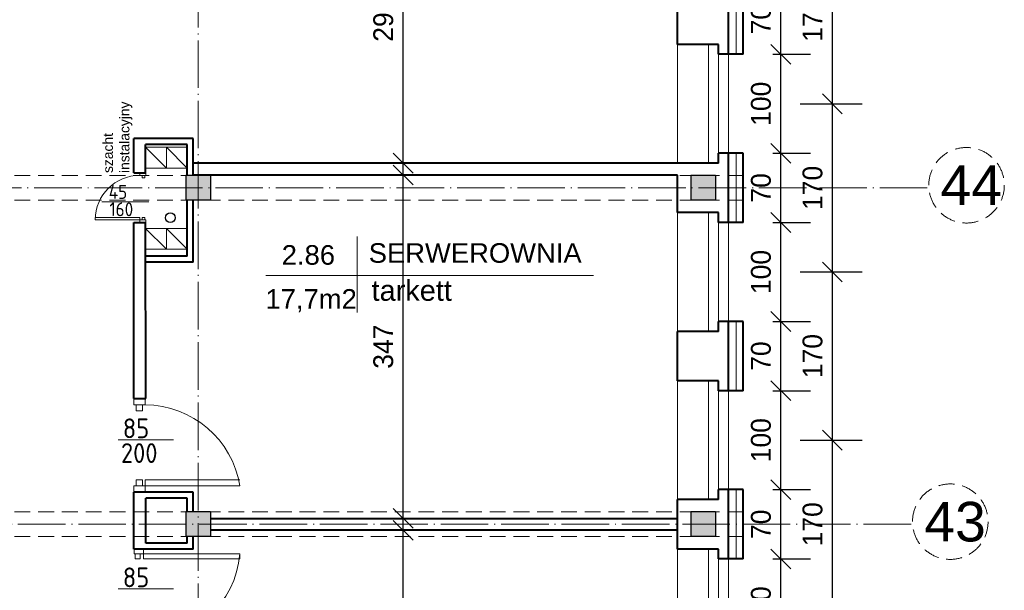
# Model space of a CAD drawing. Header units: millimetres. Extents: x -32003 to -19505, y 17931 to 29358.
# Tile 15 of 92: x -26828 to -25833, y 23623 to 24199. Entities that reach past the tile are written whole.
import ezdxf

# ---------------------------------------------------------------- set-up
doc = ezdxf.new("R2010")
doc.units = ezdxf.units.MM
doc.header["$PDMODE"] = 3
for name, pattern in [('ACAD_ISO03W100', [30, 12, -18]), ('ACAD_ISO04W100', [30.5, 24, -3, 0.5, -3]), ('KRESKOWA_X2', [12, 8, -4])]:
    doc.linetypes.add(name, pattern=pattern)
for name, color, linetype, lineweight in [('_wymiary', 1, 'Continuous', 9), ('drzwi', 140, 'Continuous', 13), ('KOMINY', 43, 'Continuous', 15), ('NR', 7, 'Continuous', 13), ('opisy drzwi', 40, 'Continuous', 13), ('opisy pom', 3, 'Continuous', 18), ('przerywana', 7, 'KRESKOWA_X2', 5), ('sciany', 4, 'Continuous', 40), ('symetria', 7, 'ACAD_ISO03W100', 5), ('SZRAF', 51, 'Continuous', 9), ('słupy', 2, 'Continuous', 30), ('ściana', 4, 'Continuous', 40)]:
    doc.layers.add(name, color=color, linetype=linetype, lineweight=lineweight)
doc.layers.add('kanalizacja', color=210, linetype='Continuous')
doc.styles.add('ISO', font='isocp.shx')
doc.styles.add('ROMANS', font='ROMANS')
doc.styles.add('style1', font='ARIAL.TTF')
doc.styles.add('SYSTEM', font='TXT')
doc.linetypes.add('BATTING', pattern='A,0.0001,-0.1,[134,ltypeshp.shx,S=0.1,R=0,X=-0.1,Y=0],-0.2,[134,ltypeshp.shx,S=0.1,R=180,X=0.1,Y=0],-0.1', length=0.4001)
doc.dimstyles.new('Jacek2', dxfattribs={"dimscale": 2, "dimtxt": 10, "dimasz": 10, "dimexe": 15, "dimexo": 15, "dimgap": 5, "dimtad": 1, "dimdec": 0, "dimrnd": 0.5, "dimzin": 0, "dimdsep": 46, "dimtxsty": 'Standard', "dimblk": 'OBLIQUE', "dimcen": 0, "dimdle": 5, "dimadec": 1, "dimazin": 0, "dimtfac": 1, "dimtdec": 0, "dimtofl": 0, "dimtmove": 0, "dimatfit": 3, "dimfxl": 0, "dimtolj": 1, "dimtzin": 0, "dimarcsym": 0})

# ---------------------------------------------------------------- blocks, each defined once
blk = doc.blocks.new('_OBLIQUE')
at = {"color": 0, "linetype": 'ByBlock'}
blk.add_line((-0.5, -0.5), (0.5, 0.5), dxfattribs=at)
blk = doc.blocks.new('*D877')
at = {"layer": '_wymiary', "color": 0, "lineweight": -2}
for p, q in [((-26007.1, 23594.37), (-26007.1, 23784.37)), ((-26039.56, 23774.37), (-25977.1, 23774.37)), ((-26039.56, 23604.37), (-25977.1, 23604.37))]:
    blk.add_line(p, q, dxfattribs=at)
at = {"layer": 'Defpoints', "color": 0}
for p in [(-26069.56, 23774.37), (-26007.1, 23774.37), (-26069.56, 23604.37)]:
    blk.add_point(p, dxfattribs=at)
at = {"layer": '_wymiary', "color": 0, "lineweight": -2, "xscale": 20, "yscale": 20, "zscale": 20}
for p, rotation in [((-26007.1, 23774.37), 90), ((-26007.1, 23604.37), 270)]:
    blk.add_blockref('_OBLIQUE', p, dxfattribs=dict(at, rotation=rotation))
at = {"layer": '_wymiary', "color": 0, "insert": (-26027.1, 23689.37), "char_height": 20, "attachment_point": 5, "rotation": 90}
blk.add_mtext('\\A1;170', dxfattribs=at)
blk = doc.blocks.new('*D878')
at = {"layer": '_wymiary', "color": 0, "lineweight": -2}
for p, q in [((-26007.1, 23764.37), (-26007.1, 23954.37)), ((-26039.56, 23944.37), (-25977.1, 23944.37)), ((-26039.56, 23774.37), (-25977.1, 23774.37))]:
    blk.add_line(p, q, dxfattribs=at)
at = {"layer": 'Defpoints', "color": 0}
for p in [(-26069.56, 23944.37), (-26007.1, 23944.37), (-26069.56, 23774.37)]:
    blk.add_point(p, dxfattribs=at)
at = {"layer": '_wymiary', "color": 0, "lineweight": -2, "xscale": 20, "yscale": 20, "zscale": 20}
for p, rotation in [((-26007.1, 23944.37), 90), ((-26007.1, 23774.37), 270)]:
    blk.add_blockref('_OBLIQUE', p, dxfattribs=dict(at, rotation=rotation))
at = {"layer": '_wymiary', "color": 0, "insert": (-26027.1, 23859.37), "char_height": 20, "attachment_point": 5, "rotation": 90}
blk.add_mtext('\\A1;170', dxfattribs=at)
blk = doc.blocks.new('*D879')
at = {"layer": '_wymiary', "color": 0, "lineweight": -2}
for p, q in [((-26007.1, 23934.37), (-26007.1, 24124.37)), ((-26039.56, 24114.37), (-25977.1, 24114.37)), ((-26039.56, 23944.37), (-25977.1, 23944.37))]:
    blk.add_line(p, q, dxfattribs=at)
at = {"layer": 'Defpoints', "color": 0}
for p in [(-26069.56, 24114.37), (-26007.1, 24114.37), (-26069.56, 23944.37)]:
    blk.add_point(p, dxfattribs=at)
at = {"layer": '_wymiary', "color": 0, "lineweight": -2, "xscale": 20, "yscale": 20, "zscale": 20}
for p, rotation in [((-26007.1, 24114.37), 90), ((-26007.1, 23944.37), 270)]:
    blk.add_blockref('_OBLIQUE', p, dxfattribs=dict(at, rotation=rotation))
at = {"layer": '_wymiary', "color": 0, "insert": (-26027.1, 24029.37), "char_height": 20, "attachment_point": 5, "rotation": 90}
blk.add_mtext('\\A1;170', dxfattribs=at)
blk = doc.blocks.new('*D880')
at = {"layer": '_wymiary', "color": 0, "lineweight": -2}
for p, q in [((-26007.1, 24104.37), (-26007.1, 24294.37)), ((-26039.56, 24284.37), (-25977.1, 24284.37)), ((-26039.56, 24114.37), (-25977.1, 24114.37))]:
    blk.add_line(p, q, dxfattribs=at)
at = {"layer": 'Defpoints', "color": 0}
for p in [(-26069.56, 24284.37), (-26007.1, 24284.37), (-26069.56, 24114.37)]:
    blk.add_point(p, dxfattribs=at)
at = {"layer": '_wymiary', "color": 0, "lineweight": -2, "xscale": 20, "yscale": 20, "zscale": 20}
for p, rotation in [((-26007.1, 24284.37), 90), ((-26007.1, 24114.37), 270)]:
    blk.add_blockref('_OBLIQUE', p, dxfattribs=dict(at, rotation=rotation))
at = {"layer": '_wymiary', "color": 0, "insert": (-26027.1, 24199.37), "char_height": 20, "attachment_point": 5, "rotation": 90}
blk.add_mtext('\\A1;170', dxfattribs=at)
blk = doc.blocks.new('*D1167')
at = {"layer": '_wymiary', "color": 0, "lineweight": -2}
for p, q in [((-26059.21, 23544.37), (-26059.21, 23664.37)), ((-26067.17, 23654.37), (-26029.21, 23654.37)), ((-26067.17, 23554.37), (-26029.21, 23554.37))]:
    blk.add_line(p, q, dxfattribs=at)
at = {"layer": 'Defpoints', "color": 0}
for p in [(-26097.17, 23654.37), (-26059.21, 23654.37), (-26097.17, 23554.37)]:
    blk.add_point(p, dxfattribs=at)
at = {"layer": '_wymiary', "color": 0, "lineweight": -2, "xscale": 20, "yscale": 20, "zscale": 20}
for p, rotation in [((-26059.21, 23654.37), 90), ((-26059.21, 23554.37), 270)]:
    blk.add_blockref('_OBLIQUE', p, dxfattribs=dict(at, rotation=rotation))
at = {"layer": '_wymiary', "color": 0, "insert": (-26079.21, 23604.37), "char_height": 20, "attachment_point": 5, "rotation": 90}
blk.add_mtext('\\A1;100', dxfattribs=at)
blk = doc.blocks.new('*D1168')
at = {"layer": '_wymiary', "color": 0, "lineweight": -2}
for p, q in [((-26059.21, 23644.37), (-26059.21, 23734.37)), ((-26067.17, 23724.37), (-26029.21, 23724.37)), ((-26067.17, 23654.37), (-26029.21, 23654.37))]:
    blk.add_line(p, q, dxfattribs=at)
at = {"layer": 'Defpoints', "color": 0}
for p in [(-26097.17, 23724.37), (-26059.21, 23724.37), (-26097.17, 23654.37)]:
    blk.add_point(p, dxfattribs=at)
at = {"layer": '_wymiary', "color": 0, "lineweight": -2, "xscale": 20, "yscale": 20, "zscale": 20}
for p, rotation in [((-26059.21, 23724.37), 90), ((-26059.21, 23654.37), 270)]:
    blk.add_blockref('_OBLIQUE', p, dxfattribs=dict(at, rotation=rotation))
at = {"layer": '_wymiary', "color": 0, "insert": (-26079.21, 23689.37), "char_height": 20, "attachment_point": 5, "rotation": 90}
blk.add_mtext('\\A1;70', dxfattribs=at)
blk = doc.blocks.new('*D1169')
at = {"layer": '_wymiary', "color": 0, "lineweight": -2}
for p, q in [((-26059.21, 23714.37), (-26059.21, 23834.37)), ((-26067.17, 23824.37), (-26029.21, 23824.37)), ((-26067.17, 23724.37), (-26029.21, 23724.37))]:
    blk.add_line(p, q, dxfattribs=at)
at = {"layer": 'Defpoints', "color": 0}
for p in [(-26097.17, 23824.37), (-26059.21, 23824.37), (-26097.17, 23724.37)]:
    blk.add_point(p, dxfattribs=at)
at = {"layer": '_wymiary', "color": 0, "lineweight": -2, "xscale": 20, "yscale": 20, "zscale": 20}
for p, rotation in [((-26059.21, 23824.37), 90), ((-26059.21, 23724.37), 270)]:
    blk.add_blockref('_OBLIQUE', p, dxfattribs=dict(at, rotation=rotation))
at = {"layer": '_wymiary', "color": 0, "insert": (-26079.21, 23774.37), "char_height": 20, "attachment_point": 5, "rotation": 90}
blk.add_mtext('\\A1;100', dxfattribs=at)
blk = doc.blocks.new('*D1170')
at = {"layer": '_wymiary', "color": 0, "lineweight": -2}
for p, q in [((-26059.21, 23814.37), (-26059.21, 23904.37)), ((-26067.17, 23894.37), (-26029.21, 23894.37)), ((-26067.17, 23824.37), (-26029.21, 23824.37))]:
    blk.add_line(p, q, dxfattribs=at)
at = {"layer": 'Defpoints', "color": 0}
for p in [(-26097.17, 23894.37), (-26059.21, 23894.37), (-26097.17, 23824.37)]:
    blk.add_point(p, dxfattribs=at)
at = {"layer": '_wymiary', "color": 0, "lineweight": -2, "xscale": 20, "yscale": 20, "zscale": 20}
for p, rotation in [((-26059.21, 23894.37), 90), ((-26059.21, 23824.37), 270)]:
    blk.add_blockref('_OBLIQUE', p, dxfattribs=dict(at, rotation=rotation))
at = {"layer": '_wymiary', "color": 0, "insert": (-26079.21, 23859.37), "char_height": 20, "attachment_point": 5, "rotation": 90}
blk.add_mtext('\\A1;70', dxfattribs=at)
blk = doc.blocks.new('*D1171')
at = {"layer": '_wymiary', "color": 0, "lineweight": -2}
for p, q in [((-26059.21, 23884.37), (-26059.21, 24004.37)), ((-26067.17, 23994.37), (-26029.21, 23994.37)), ((-26067.17, 23894.37), (-26029.21, 23894.37))]:
    blk.add_line(p, q, dxfattribs=at)
at = {"layer": 'Defpoints', "color": 0}
for p in [(-26097.17, 23994.37), (-26059.21, 23994.37), (-26097.17, 23894.37)]:
    blk.add_point(p, dxfattribs=at)
at = {"layer": '_wymiary', "color": 0, "lineweight": -2, "xscale": 20, "yscale": 20, "zscale": 20}
for p, rotation in [((-26059.21, 23994.37), 90), ((-26059.21, 23894.37), 270)]:
    blk.add_blockref('_OBLIQUE', p, dxfattribs=dict(at, rotation=rotation))
at = {"layer": '_wymiary', "color": 0, "insert": (-26079.21, 23944.37), "char_height": 20, "attachment_point": 5, "rotation": 90}
blk.add_mtext('\\A1;100', dxfattribs=at)
blk = doc.blocks.new('*D1172')
at = {"layer": '_wymiary', "color": 0, "lineweight": -2}
for p, q in [((-26059.21, 23984.37), (-26059.21, 24074.37)), ((-26067.17, 24064.37), (-26029.21, 24064.37)), ((-26067.17, 23994.37), (-26029.21, 23994.37))]:
    blk.add_line(p, q, dxfattribs=at)
at = {"layer": 'Defpoints', "color": 0}
for p in [(-26097.17, 24064.37), (-26059.21, 24064.37), (-26097.17, 23994.37)]:
    blk.add_point(p, dxfattribs=at)
at = {"layer": '_wymiary', "color": 0, "lineweight": -2, "xscale": 20, "yscale": 20, "zscale": 20}
for p, rotation in [((-26059.21, 24064.37), 90), ((-26059.21, 23994.37), 270)]:
    blk.add_blockref('_OBLIQUE', p, dxfattribs=dict(at, rotation=rotation))
at = {"layer": '_wymiary', "color": 0, "insert": (-26079.21, 24029.37), "char_height": 20, "attachment_point": 5, "rotation": 90}
blk.add_mtext('\\A1;70', dxfattribs=at)
blk = doc.blocks.new('*D1173')
at = {"layer": '_wymiary', "color": 0, "lineweight": -2}
for p, q in [((-26059.21, 24054.37), (-26059.21, 24174.37)), ((-26067.17, 24164.37), (-26029.21, 24164.37)), ((-26067.17, 24064.37), (-26029.21, 24064.37))]:
    blk.add_line(p, q, dxfattribs=at)
at = {"layer": 'Defpoints', "color": 0}
for p in [(-26097.17, 24164.37), (-26059.21, 24164.37), (-26097.17, 24064.37)]:
    blk.add_point(p, dxfattribs=at)
at = {"layer": '_wymiary', "color": 0, "lineweight": -2, "xscale": 20, "yscale": 20, "zscale": 20}
for p, rotation in [((-26059.21, 24164.37), 90), ((-26059.21, 24064.37), 270)]:
    blk.add_blockref('_OBLIQUE', p, dxfattribs=dict(at, rotation=rotation))
at = {"layer": '_wymiary', "color": 0, "insert": (-26079.21, 24114.37), "char_height": 20, "attachment_point": 5, "rotation": 90}
blk.add_mtext('\\A1;100', dxfattribs=at)
blk = doc.blocks.new('*D1174')
at = {"layer": '_wymiary', "color": 0, "lineweight": -2}
for p, q in [((-26059.21, 24154.37), (-26059.21, 24244.37)), ((-26067.17, 24234.37), (-26029.21, 24234.37)), ((-26067.17, 24164.37), (-26029.21, 24164.37))]:
    blk.add_line(p, q, dxfattribs=at)
at = {"layer": 'Defpoints', "color": 0}
for p in [(-26097.17, 24234.37), (-26059.21, 24234.37), (-26097.17, 24164.37)]:
    blk.add_point(p, dxfattribs=at)
at = {"layer": '_wymiary', "color": 0, "lineweight": -2, "xscale": 20, "yscale": 20, "zscale": 20}
for p, rotation in [((-26059.21, 24234.37), 90), ((-26059.21, 24164.37), 270)]:
    blk.add_blockref('_OBLIQUE', p, dxfattribs=dict(at, rotation=rotation))
at = {"layer": '_wymiary', "color": 0, "insert": (-26079.21, 24199.37), "char_height": 20, "attachment_point": 5, "rotation": 90}
blk.add_mtext('\\A1;70', dxfattribs=at)
blk = doc.blocks.new('*D1207')
at = {"layer": '_wymiary', "color": 0, "lineweight": -2}
for p, q in [((-26440.62, 23345.37), (-26440.62, 23693.37)), ((-26448.69, 23683.37), (-26470.62, 23683.37)), ((-26446.45, 23355.37), (-26470.62, 23355.37))]:
    blk.add_line(p, q, dxfattribs=at)
at = {"layer": 'Defpoints', "color": 0}
for p in [(-26440.62, 23683.37), (-26418.69, 23683.37), (-26416.45, 23355.37)]:
    blk.add_point(p, dxfattribs=at)
at = {"layer": '_wymiary', "color": 0, "lineweight": -2, "xscale": 20, "yscale": 20, "zscale": 20}
for p, rotation in [((-26440.62, 23683.37), 90), ((-26440.62, 23355.37), 270)]:
    blk.add_blockref('_OBLIQUE', p, dxfattribs=dict(at, rotation=rotation))
at = {"layer": '_wymiary', "color": 0, "insert": (-26460.62, 23519.37), "char_height": 20, "attachment_point": 5, "rotation": 90}
blk.add_mtext('\\A1;328', dxfattribs=at)
blk = doc.blocks.new('*D1208')
at = {"layer": '_wymiary', "color": 0, "lineweight": -2}
for p, q in [((-26440.62, 23685.37), (-26440.62, 24052.37)), ((-26455.94, 24042.37), (-26470.62, 24042.37)), ((-26448.39, 23695.37), (-26470.62, 23695.37))]:
    blk.add_line(p, q, dxfattribs=at)
at = {"layer": 'Defpoints', "color": 0}
for p in [(-26440.62, 24042.37), (-26425.94, 24042.37), (-26418.39, 23695.37)]:
    blk.add_point(p, dxfattribs=at)
at = {"layer": '_wymiary', "color": 0, "lineweight": -2, "xscale": 20, "yscale": 20, "zscale": 20}
for p, rotation in [((-26440.62, 24042.37), 90), ((-26440.62, 23695.37), 270)]:
    blk.add_blockref('_OBLIQUE', p, dxfattribs=dict(at, rotation=rotation))
at = {"layer": '_wymiary', "color": 0, "insert": (-26460.62, 23868.87), "char_height": 20, "attachment_point": 5, "rotation": 90}
blk.add_mtext('\\A1;347', dxfattribs=at)
blk = doc.blocks.new('*D1209')
at = {"layer": '_wymiary', "color": 0, "lineweight": -2}
for p, q in [((-26440.62, 24044.37), (-26440.62, 24354.37)), ((-26449.45, 24344.37), (-26470.62, 24344.37)), ((-26455.52, 24054.37), (-26470.62, 24054.37))]:
    blk.add_line(p, q, dxfattribs=at)
at = {"layer": 'Defpoints', "color": 0}
for p in [(-26440.62, 24344.37), (-26419.45, 24344.37), (-26425.52, 24054.37)]:
    blk.add_point(p, dxfattribs=at)
at = {"layer": '_wymiary', "color": 0, "lineweight": -2, "xscale": 20, "yscale": 20, "zscale": 20}
for p, rotation in [((-26440.62, 24344.37), 90), ((-26440.62, 24054.37), 270)]:
    blk.add_blockref('_OBLIQUE', p, dxfattribs=dict(at, rotation=rotation))
at = {"layer": '_wymiary', "color": 0, "insert": (-26460.62, 24199.37), "char_height": 20, "attachment_point": 5, "rotation": 90}
blk.add_mtext('\\A1;290', dxfattribs=at)

msp = doc.modelspace()

# ---------------------------------------------------------------- hatches: boundary and pattern name
at = {"layer": 'SZRAF', "ltscale": 0.5}
h = msp.add_hatch(color=256, dxfattribs=at)
h.paths.add_polyline_path([(-26635.17, 24016.87), (-26635.17, 24029.37), (-26647.67, 24029.37), (-26647.67, 24016.87), (-26642.67, 24016.87)])
h.paths.add_polyline_path([(-26647.67, 24016.87), (-26647.67, 24029.37), (-26660.17, 24029.37), (-26660.17, 24016.87)])
h.paths.add_polyline_path([(-26647.67, 24041.87), (-26660.17, 24041.87), (-26660.17, 24029.37), (-26647.67, 24029.37)])
h.paths.add_polyline_path([(-26647.67, 24041.87), (-26647.67, 24029.37), (-26635.17, 24029.37), (-26635.17, 24041.87)])
h = msp.add_hatch(color=256, dxfattribs=at)
h.paths.add_polyline_path([(-26125.17, 24016.87), (-26125.17, 24029.37), (-26137.67, 24029.37), (-26137.67, 24016.87), (-26132.67, 24016.87)])
h.paths.add_polyline_path([(-26137.67, 24016.87), (-26137.67, 24029.37), (-26150.17, 24029.37), (-26150.17, 24016.87)])
h.paths.add_polyline_path([(-26137.67, 24041.87), (-26150.17, 24041.87), (-26150.17, 24029.37), (-26137.67, 24029.37)])
h.paths.add_polyline_path([(-26137.67, 24041.87), (-26137.67, 24029.37), (-26125.17, 24029.37), (-26125.17, 24041.87)])
h = msp.add_hatch(color=256, dxfattribs=at)
h.paths.add_polyline_path([(-26635.17, 23676.87), (-26635.17, 23689.37), (-26647.67, 23689.37), (-26647.67, 23676.87), (-26642.67, 23676.87)])
h.paths.add_polyline_path([(-26647.67, 23676.87), (-26647.67, 23689.37), (-26660.17, 23689.37), (-26660.17, 23676.87)])
h.paths.add_polyline_path([(-26647.67, 23701.87), (-26660.17, 23701.87), (-26660.17, 23689.37), (-26647.67, 23689.37)])
h.paths.add_polyline_path([(-26647.67, 23701.87), (-26647.67, 23689.37), (-26635.17, 23689.37), (-26635.17, 23701.87)])
h = msp.add_hatch(color=256, dxfattribs=at)
h.paths.add_polyline_path([(-26125.17, 23676.87), (-26125.17, 23689.37), (-26137.67, 23689.37), (-26137.67, 23676.87), (-26132.67, 23676.87)])
h.paths.add_polyline_path([(-26137.67, 23676.87), (-26137.67, 23689.37), (-26150.17, 23689.37), (-26150.17, 23676.87)])
h.paths.add_polyline_path([(-26137.67, 23701.87), (-26150.17, 23701.87), (-26150.17, 23689.37), (-26137.67, 23689.37)])
h.paths.add_polyline_path([(-26137.67, 23701.87), (-26137.67, 23689.37), (-26125.17, 23689.37), (-26125.17, 23701.87)])

# ---------------------------------------------------------------- linework, layer by layer
at = {"layer": 'drzwi'}
for points in [[(-26700.67, 24042.03, 0), (-26700.67, 24044.52, 0), (-26706.67, 24044.52, 0), (-26706.67, 24042.03, 0), (-26700.67, 24042.03, 0)], [(-26701.67, 24042.03, 0), (-26701.67, 24039.53, 0), (-26704.17, 24039.53, 0), (-26704.17, 24042.03, 0), (-26701.67, 24042.03, 0)], [(-26706.67, 23997.07, 0), (-26706.67, 23999.57, 0), (-26751.62, 23999.57, 0), (-26751.62, 23997.07, 0), (-26706.67, 23997.07, 0)], [(-26700.67, 23997.07, 0), (-26700.67, 23994.57, 0), (-26706.67, 23994.57, 0), (-26706.67, 23997.07, 0), (-26700.67, 23997.07, 0)], [(-26701.67, 23997.07, 0), (-26701.67, 23999.57, 0), (-26704.17, 23999.57, 0), (-26704.17, 23997.07, 0), (-26701.67, 23997.07, 0)], [(-26701.19, 23810.13, 0), (-26701.19, 23816.36, 0), (-26712.67, 23816.36, 0), (-26712.67, 23810.13, 0), (-26701.19, 23810.13, 0)], [(-26710.18, 23810.13, 0), (-26710.18, 23803.9, 0), (-26703.94, 23803.9, 0), (-26703.94, 23810.13, 0), (-26710.18, 23810.13, 0)], [(-26701.19, 23728.1, 0), (-26701.19, 23721.87, 0), (-26712.67, 23721.87, 0), (-26712.67, 23728.1, 0), (-26701.19, 23728.1, 0)], [(-26710.17, 23728.1, 0), (-26710.17, 23734.33, 0), (-26703.94, 23734.33, 0), (-26703.94, 23728.1, 0), (-26710.17, 23728.1, 0)], [(-26701.19, 23728.1, 0), (-26701.19, 23734.33, 0), (-26605.59, 23734.33, 0)], [(-26605.59, 23728.1, 0), (-26701.19, 23728.1, 0)], [(-26712.26, 23659.37, 0), (-26712.26, 23664.37, 0), (-26702.74, 23664.37, 0), (-26702.74, 23659.37, 0), (-26712.26, 23659.37, 0)], [(-26711.31, 23659.37, 0), (-26711.31, 23654.37, 0), (-26706.31, 23654.37, 0), (-26706.31, 23659.37, 0), (-26711.31, 23659.37, 0)], [(-26702.74, 23659.37, 0), (-26702.74, 23654.37, 0), (-26605.59, 23654.37, 0), (-26605.59, 23659.37, 0), (-26702.74, 23659.37, 0)]]:
    msp.add_polyline3d(points, dxfattribs=at)
for centre, radius, start, end in [((-26706.67, 23997.07), 44.96, 90, 180), ((-26701.82, 23712.68), 97.46, 9.10527, 89.63117), ((-26697.52, 23666.42), 92.2, 266.75155, 355.61182)]:
    msp.add_arc(centre, radius, start, end, dxfattribs=at)
at = {"layer": 'kanalizacja'}
msp.add_circle((-26675.73, 23999.24), 5, dxfattribs=at)
at = {"layer": 'KOMINY', "lineweight": 18}
for p, q in [((-26700.77, 24070.41), (-26679.73, 24049.46)), ((-26679.77, 24070.4), (-26658.73, 24049.44)), ((-26660.17, 24049.37), (-26700.67, 24049.37)), ((-26658.67, 24049.35), (-26700.67, 24049.35)), ((-26700.77, 23988.41), (-26679.73, 23967.46)), ((-26679.72, 23988.4), (-26658.68, 23967.44)), ((-26658.67, 23967.35), (-26700.67, 23967.35))]:
    msp.add_line(p, q, dxfattribs=at)
for points in [[(-26700.72, 24070.37), (-26679.72, 24070.41), (-26679.68, 24049.41), (-26700.68, 24049.37)], [(-26679.72, 24070.37), (-26658.72, 24070.41), (-26658.68, 24049.41), (-26679.68, 24049.37)], [(-26700.72, 23988.37), (-26679.72, 23988.41), (-26679.68, 23967.41), (-26700.68, 23967.37)], [(-26679.73, 23988.42), (-26658.73, 23988.46), (-26658.68, 23967.46), (-26679.68, 23967.42)]]:
    msp.add_lwpolyline(points, close=True, dxfattribs=at)
at = {"layer": 'opisy drzwi'}
for p, q in [((-26163.67, 24174.37), (-26163.67, 24054.37)), ((-26132.17, 24174.37), (-26132.17, 24054.37)), ((-26122.17, 24164.37), (-26122.17, 24064.37)), ((-26112.17, 24164.37), (-26112.17, 24064.37)), ((-26744.87, 24015.11), (-26697.36, 24015.11)), ((-26163.67, 24004.37), (-26163.67, 23884.37)), ((-26132.17, 24004.37), (-26132.17, 23884.37)), ((-26122.17, 23994.37), (-26122.17, 23894.37)), ((-26112.17, 23994.37), (-26112.17, 23894.37)), ((-26163.67, 23834.37), (-26163.67, 23714.37)), ((-26132.17, 23834.37), (-26132.17, 23714.37)), ((-26122.17, 23824.37), (-26122.17, 23724.37)), ((-26112.17, 23824.37), (-26112.17, 23724.37)), ((-26672.45, 23774.82), (-26728.44, 23774.82)), ((-26163.67, 23664.37), (-26163.67, 23544.37)), ((-26132.17, 23664.37), (-26132.17, 23544.37)), ((-26122.17, 23654.37), (-26122.17, 23554.37)), ((-26112.17, 23654.37), (-26112.17, 23554.37)), ((-26672.45, 23624.19), (-26728.44, 23624.19))]:
    msp.add_line(p, q, dxfattribs=at)
at = {"layer": 'opisy pom'}
for p, q in [((-26487.21, 23980.33), (-26487.21, 23903.26)), ((-26579.2, 23940.72), (-26248.55, 23940.72))]:
    msp.add_line(p, q, dxfattribs=at)
at = {"layer": 'przerywana', "ltscale": 2}
for p, q in [((-26097.17, 24041.87), (-27517.67, 24041.87)), ((-26097.17, 24016.87), (-27517.67, 24016.87)), ((-26097.17, 23701.87), (-27517.67, 23701.87)), ((-26097.17, 23676.87), (-27517.67, 23676.87))]:
    msp.add_line(p, q, dxfattribs=at)
for centre in [(-25871.64, 24032.01), (-25888.05, 23692.01)]:
    msp.add_circle(centre, 38.15, dxfattribs=at)
at = {"layer": 'sciany'}
for p, q in [((-26163.67, 24054.37), (-26652.67, 24054.37)), ((-26163.67, 24042.37), (-26652.67, 24042.37)), ((-26635.17, 23695.37), (-26163.67, 23695.37)), ((-26163.67, 23683.37), (-26635.17, 23683.37))]:
    msp.add_line(p, q, dxfattribs=at)
for points in [[(-26712.67, 24044.52), (-26700.67, 24044.52)], [(-26712.67, 23994.52), (-26700.67, 23994.52)]]:
    msp.add_lwpolyline(points, dxfattribs=at)
at = {"layer": 'symetria', "linetype": 'ACAD_ISO04W100', "ltscale": 2}
for p, q in [((-26647.67, 22849.37), (-26647.67, 26624.3)), ((-25911.24, 24029.37), (-27617.67, 24029.37)), ((-25927.66, 23689.37), (-27617.67, 23689.37))]:
    msp.add_line(p, q, dxfattribs=at)
at = {"layer": 'SZRAF', "linetype": 'BATTING', "ltscale": 14}
for p, q in [((-26104.17, 24164.37), (-26104.17, 24234.37)), ((-26104.17, 23994.37), (-26104.17, 24064.37)), ((-26104.17, 23824.37), (-26104.17, 23894.37)), ((-26104.17, 23654.37), (-26104.17, 23724.37))]:
    msp.add_line(p, q, dxfattribs=at)
at = {"layer": 'SZRAF'}
msp.add_lwpolyline([(-26700.67, 23994.52), (-26712.67, 23994.52)], dxfattribs=at)
at = {"layer": 'słupy'}
for p, q in [((-26660.17, 24041.87), (-26660.17, 24016.87)), ((-26635.17, 24041.87), (-26660.17, 24041.87)), ((-26635.17, 24041.87), (-26660.17, 24041.87)), ((-26660.17, 24041.87), (-26660.17, 24016.87)), ((-26635.17, 24041.87), (-26660.17, 24041.87)), ((-26660.17, 24041.87), (-26660.17, 24016.87)), ((-26635.17, 24041.87), (-26635.17, 24016.87)), ((-26635.17, 24041.87), (-26635.17, 24016.87)), ((-26635.17, 24041.87), (-26635.17, 24016.87)), ((-26125.17, 24041.87), (-26150.17, 24041.87)), ((-26150.17, 24041.87), (-26150.17, 24016.87)), ((-26125.17, 24041.87), (-26150.17, 24041.87)), ((-26150.17, 24041.87), (-26150.17, 24016.87)), ((-26125.17, 24041.87), (-26150.17, 24041.87)), ((-26150.17, 24041.87), (-26150.17, 24016.87)), ((-26125.17, 24041.87), (-26125.17, 24016.87)), ((-26125.17, 24041.87), (-26125.17, 24016.87)), ((-26125.17, 24041.87), (-26125.17, 24016.87)), ((-26635.17, 24016.87), (-26660.17, 24016.87)), ((-26635.17, 24016.87), (-26660.17, 24016.87)), ((-26635.17, 24016.87), (-26660.17, 24016.87)), ((-26125.17, 24016.87), (-26150.17, 24016.87)), ((-26125.17, 24016.87), (-26150.17, 24016.87)), ((-26125.17, 24016.87), (-26150.17, 24016.87)), ((-26660.17, 23701.87), (-26660.17, 23676.87)), ((-26635.17, 23701.87), (-26660.17, 23701.87)), ((-26635.17, 23701.87), (-26660.17, 23701.87)), ((-26660.17, 23701.87), (-26660.17, 23676.87)), ((-26635.17, 23701.87), (-26660.17, 23701.87)), ((-26660.17, 23701.87), (-26660.17, 23676.87)), ((-26635.17, 23701.87), (-26635.17, 23676.87)), ((-26635.17, 23701.87), (-26635.17, 23676.87)), ((-26635.17, 23701.87), (-26635.17, 23676.87)), ((-26150.17, 23701.87), (-26150.17, 23676.87)), ((-26125.17, 23701.87), (-26150.17, 23701.87)), ((-26125.17, 23701.87), (-26150.17, 23701.87)), ((-26150.17, 23701.87), (-26150.17, 23676.87)), ((-26125.17, 23701.87), (-26150.17, 23701.87)), ((-26150.17, 23701.87), (-26150.17, 23676.87)), ((-26125.17, 23701.87), (-26125.17, 23676.87)), ((-26125.17, 23701.87), (-26125.17, 23676.87)), ((-26125.17, 23701.87), (-26125.17, 23676.87)), ((-26635.17, 23676.87), (-26660.17, 23676.87)), ((-26635.17, 23676.87), (-26660.17, 23676.87)), ((-26635.17, 23676.87), (-26660.17, 23676.87)), ((-26125.17, 23676.87), (-26150.17, 23676.87)), ((-26125.17, 23676.87), (-26150.17, 23676.87)), ((-26125.17, 23676.87), (-26150.17, 23676.87))]:
    msp.add_line(p, q, dxfattribs=at)
at = {"layer": 'ściana'}
for p, q in [((-26112.17, 24164.37), (-26112.17, 24234.37)), ((-26097.17, 24164.37), (-26097.17, 24234.37)), ((-26163.67, 24192.37), (-26163.67, 24224.37)), ((-26163.67, 24174.37), (-26163.67, 24192.37)), ((-26122.17, 24174.37), (-26163.67, 24174.37)), ((-26122.17, 24164.37), (-26122.17, 24174.37)), ((-26097.17, 24164.37), (-26122.17, 24164.37)), ((-26652.67, 24079.37), (-26712.71, 24079.36)), ((-26712.7, 24044.62), (-26712.71, 24079.36)), ((-26652.67, 24041.87), (-26652.67, 24079.37)), ((-26658.67, 24073.37), (-26700.7, 24073.37)), ((-26700.7, 24044.52), (-26700.7, 24073.37)), ((-26658.67, 24041.87), (-26658.67, 24073.37)), ((-26122.17, 24054.37), (-26122.17, 24064.37)), ((-26097.17, 24064.37), (-26122.17, 24064.37)), ((-26112.17, 23994.37), (-26112.17, 24064.37)), ((-26097.17, 23994.37), (-26097.17, 24064.37)), ((-26122.17, 24054.37), (-26163.67, 24054.37)), ((-26163.67, 24004.37), (-26163.67, 24042.37)), ((-26658.67, 23960.37), (-26658.67, 24016.87)), ((-26652.67, 23954.37), (-26652.67, 24016.87)), ((-26122.17, 24004.37), (-26163.67, 24004.37)), ((-26122.17, 23994.37), (-26122.17, 24004.37)), ((-26712.67, 23816.36), (-26712.69, 23994.52)), ((-26700.67, 23816.36), (-26700.69, 23994.52)), ((-26097.17, 23994.37), (-26122.17, 23994.37)), ((-26658.67, 23960.37), (-26700.67, 23960.37)), ((-26652.67, 23954.37), (-26700.67, 23954.36)), ((-26097.17, 23894.37), (-26122.17, 23894.37)), ((-26122.17, 23884.37), (-26122.17, 23894.37)), ((-26112.17, 23824.37), (-26112.17, 23894.37)), ((-26097.17, 23824.37), (-26097.17, 23894.37)), ((-26163.67, 23834.37), (-26163.67, 23884.37)), ((-26122.17, 23884.37), (-26163.67, 23884.37)), ((-26122.17, 23834.37), (-26163.67, 23834.37)), ((-26122.17, 23824.37), (-26122.17, 23834.37)), ((-26097.17, 23824.37), (-26122.17, 23824.37)), ((-26712.67, 23664.37), (-26712.67, 23721.87)), ((-26652.67, 23721.87), (-26712.67, 23721.87)), ((-26652.67, 23701.87), (-26652.67, 23721.87)), ((-26097.17, 23724.37), (-26122.17, 23724.37)), ((-26122.17, 23714.37), (-26122.17, 23724.37)), ((-26112.17, 23654.37), (-26112.17, 23724.37)), ((-26097.17, 23654.37), (-26097.17, 23724.37)), ((-26700.67, 23670.37), (-26700.67, 23715.87)), ((-26658.67, 23715.87), (-26700.67, 23715.87)), ((-26658.67, 23701.87), (-26658.67, 23715.87)), ((-26163.67, 23676.87), (-26163.67, 23714.37)), ((-26122.17, 23714.37), (-26163.67, 23714.37)), ((-26658.67, 23670.37), (-26700.67, 23670.37)), ((-26658.67, 23670.37), (-26658.67, 23676.87)), ((-26652.67, 23664.37), (-26652.67, 23676.87)), ((-26163.67, 23664.37), (-26163.67, 23676.87)), ((-26652.67, 23664.37), (-26712.67, 23664.37)), ((-26122.17, 23664.37), (-26163.67, 23664.37)), ((-26122.17, 23654.37), (-26122.17, 23664.37)), ((-26097.17, 23654.37), (-26122.17, 23654.37))]:
    msp.add_line(p, q, dxfattribs=at)
at = {"layer": 'ściana', "ltscale": 0.5}
msp.add_line((-26712.67, 23816.36), (-26700.67, 23816.36), dxfattribs=at)

# ---------------------------------------------------------------- texts
at = {"layer": 'NR', "ltscale": 5, "char_height": 40, "width": 65, "attachment_point": 1, "style": 'style1'}
for s, insert in [('44', (-25897.91, 24052.04)), ('43', (-25914.33, 23712.04))]:
    msp.add_mtext(s, dxfattribs=dict(at, insert=insert))
at = {"layer": 'opisy drzwi', "style": 'ISO'}
for s, height, p in [('45', 14, (-26737.94, 24018.22)), ('160', 14, (-26737.3, 24000.72)), ('85', 20, (-26723.74, 23776.36)), ('200', 20, (-26725.61, 23751.36)), ('85', 20, (-26723.74, 23625.73))]:
    msp.add_text(s, height=height, dxfattribs=at).set_placement(p)
at = {"layer": 'opisy pom', "insert": (-26743.77, 24044.41), "char_height": 10, "attachment_point": 1, "rotation": 90, "style": 'ROMANS'}
msp.add_mtext('{\\fArial|b0|i0|c238|p34;szacht\\Pinstalacyjny}', dxfattribs=at)
at = {"layer": 'opisy pom', "attachment_point": 1, "style": 'SYSTEM'}
for s, insert, char_height in [('{\\fArial|b0|i0|c238|p34;2.86}', (-26563.26, 23971.5), 19.8), ('{\\fArial|b0|i0|c238|p34;SERWEROWNIA}', (-26475.42, 23973.46), 19.8), ('{\\fArial|b0|i0|c238|p34;tarkett}', (-26472.51, 23936.15), 20.9), ('{\\fArial|b0|i0|c238|p34;17,7m2  }', (-26579.65, 23927.06), 19.8)]:
    msp.add_mtext(s, dxfattribs=dict(at, insert=insert, char_height=char_height))

# ---------------------------------------------------------------- dimensions: what is measured, and where the dimension line sits
at = {"layer": '_wymiary'}
for base, p1, p2, picture, middle in [((-26440.62, 24344.37), (-26425.52, 24054.37), (-26419.45, 24344.37), '*D1209', (-26460.62, 24199.37)), ((-26007.1, 24284.37), (-26069.56, 24114.37), (-26069.56, 24284.37), '*D880', (-26027.1, 24199.37)), ((-26059.21, 24234.37), (-26097.17, 24164.37), (-26097.17, 24234.37), '*D1174', (-26079.21, 24199.37)), ((-26059.21, 24164.37), (-26097.17, 24064.37), (-26097.17, 24164.37), '*D1173', (-26079.21, 24114.37)), ((-26007.1, 24114.37), (-26069.56, 23944.37), (-26069.56, 24114.37), '*D879', (-26027.1, 24029.37)), ((-26059.21, 24064.37), (-26097.17, 23994.37), (-26097.17, 24064.37), '*D1172', (-26079.21, 24029.37)), ((-26440.62, 24042.37), (-26418.39, 23695.37), (-26425.94, 24042.37), '*D1208', (-26460.62, 23868.87)), ((-26059.21, 23994.37), (-26097.17, 23894.37), (-26097.17, 23994.37), '*D1171', (-26079.21, 23944.37)), ((-26007.1, 23944.37), (-26069.56, 23774.37), (-26069.56, 23944.37), '*D878', (-26027.1, 23859.37)), ((-26059.21, 23894.37), (-26097.17, 23824.37), (-26097.17, 23894.37), '*D1170', (-26079.21, 23859.37)), ((-26059.21, 23824.37), (-26097.17, 23724.37), (-26097.17, 23824.37), '*D1169', (-26079.21, 23774.37)), ((-26007.1, 23774.37), (-26069.56, 23604.37), (-26069.56, 23774.37), '*D877', (-26027.1, 23689.37)), ((-26059.21, 23724.37), (-26097.17, 23654.37), (-26097.17, 23724.37), '*D1168', (-26079.21, 23689.37)), ((-26440.62, 23683.37), (-26416.45, 23355.37), (-26418.69, 23683.37), '*D1207', (-26460.62, 23519.37)), ((-26059.21, 23654.37), (-26097.17, 23554.37), (-26097.17, 23654.37), '*D1167', (-26079.21, 23604.37))]:
    dim = msp.add_linear_dim(base=base, p1=p1, p2=p2, angle=90, dimstyle='Jacek2', override={"dimtmove": 1}, dxfattribs=at)
    dim.commit()
    dim.dimension.update_dxf_attribs({"geometry": picture, "text_midpoint": middle})

doc.saveas('drawing.dxf')
